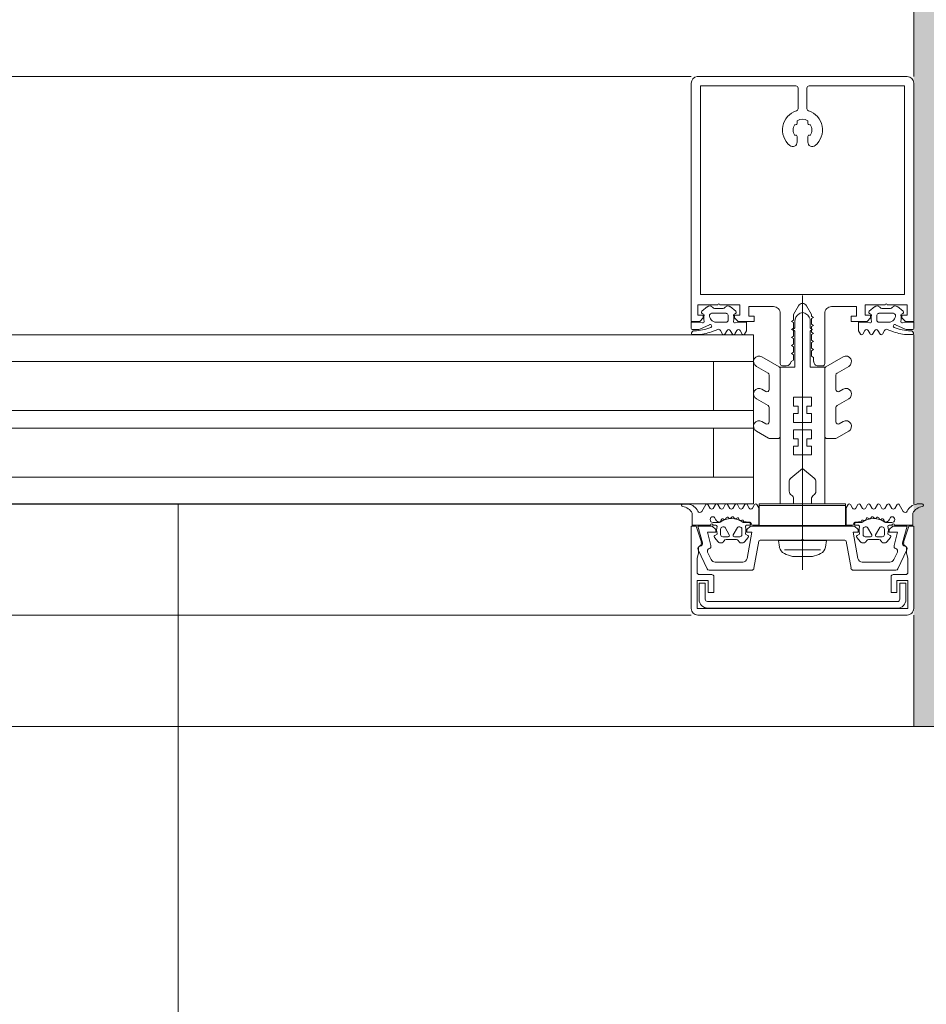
# Model space of a CAD drawing. Header units: centimetres. Extents: x -1737 to 22393, y -8842 to 3838.
# Tile 43 of 167: x 472 to 493, y 375 to 397. Entities that reach past the tile are written whole.
import ezdxf

# ---------------------------------------------------------------- set-up
doc = ezdxf.new("R2010")
doc.units = ezdxf.units.CM
for name, color, linetype, lineweight in [('A-AREA', 32, 'Continuous', 13), ('A-DETL-GENF', 92, 'Continuous', 9), ('A-GLAZ-CURT', 52, 'Continuous', 13), ('A-GLAZ-CWMG', 51, 'Continuous', 13), ('A-WALL', 113, 'Continuous', 13), ('A-WALL-IDEN', 211, 'Continuous', 13), ('A-WALL-PATT', 111, 'Continuous', 13)]:
    doc.layers.add(name, color=color, linetype=linetype, lineweight=lineweight)

# ---------------------------------------------------------------- blocks, each defined once
blk = doc.blocks.new('Schueco_FWS-Glazing1 - SI_38mm_TripGlz 2-2610034-3_piętro I __3_90 m_ - stan projektowany')
at = {"layer": 'A-GLAZ-CURT', "lineweight": 9}
for p, q in [((17.65, 0), (-17.65, 0)), ((-17.65, 0), (-17.65, -3.8)), ((17.65, -3.8), (17.65, 0)), ((-17.65, -3.8), (17.65, -3.8))]:
    blk.add_line(p, q, dxfattribs=at)
at = {"layer": 'A-GLAZ-CURT'}
for p, q in [((-17.65, -0.6), (17.65, -0.6)), ((-16.75, -0.6), (-16.75, -1.7)), ((16.75, -0.6), (16.75, -1.7)), ((-17.65, -1.7), (17.65, -1.7)), ((-17.65, -2.1), (17.65, -2.1)), ((-16.75, -2.1), (-16.75, -3.2)), ((16.75, -2.1), (16.75, -3.2)), ((-17.65, -3.2), (17.65, -3.2))]:
    blk.add_line(p, q, dxfattribs=at)
blk = doc.blocks.new('Rectangular Mullion - Schueco_FWS-50-SI_Tran_CovCap-20mm_Tran-55mm-2507536-3_piętro I __3_90 m_ - stan projektowany')
at = {"layer": 'A-GLAZ-CWMG', "lineweight": 9}
for p, q in [((487.377, 395.926), (454.877, 395.926)), ((454.877, 386.316), (487.377, 386.316)), ((454.877, 383.826), (487.377, 383.826))]:
    blk.add_line(p, q, dxfattribs=at)
blk = doc.blocks.new('Rectangular Mullion - SI_CovCap-20mm_Tran-55mm-V7-3_piętro I __3_90 m_ - stan projektowany')
at = {"layer": 'A-DETL-GENF'}
for p, q in [((2.366, 9.6), (-2.35, 9.6)), ((-2.5, 9.45), (-2.5, 7.8)), ((-2.5, 9.39), (-2.5, 4.79)), ((-2.29, 9.39), (-2.29, 4.79)), ((-0.1, 8.877), (-0.1, 9.34)), ((0.1, 9.34), (0.1, 8.877)), ((2.29, 9.39), (2.29, 4.79)), ((2.5, 7.8), (2.5, 9.451)), ((2.5, 9.39), (2.5, 4.79)), ((-0.12, 8.608), (-0.12, 8.547)), ((0.12, 8.547), (0.12, 8.608)), ((-0.12, 8.253), (-0.12, 8.128)), ((0.12, 8.128), (0.12, 8.253)), ((0, -1.485), (0, 4.678)), ((-2.26, 4.327), (-2.136, 4.43)), ((-1.623, 4.43), (-1.499, 4.327)), ((1.623, 4.43), (1.499, 4.327)), ((2.26, 4.327), (2.136, 4.43)), ((-2.221, 4.258), (-2.256, 4.278)), ((-2.043, 4.28), (-1.716, 4.28)), ((-2.022, 4.419), (-2.014, 4.409)), ((-1.975, 4.39), (-1.783, 4.39)), ((-1.745, 4.409), (-1.737, 4.419)), ((-1.669, 4.238), (-1.669, 4.13)), ((-1.503, 4.278), (-1.538, 4.258)), ((-0.501, 4.28), (-0.501, 3.15)), ((-0.076, 4.269), (-0.051, 4.283)), ((0.074, 4.269), (0.049, 4.283)), ((0.499, 3.15), (0.499, 4.28)), ((1.503, 4.278), (1.538, 4.258)), ((1.669, 4.238), (1.669, 4.13)), ((2.043, 4.28), (1.716, 4.28)), ((1.745, 4.409), (1.737, 4.419)), ((1.975, 4.39), (1.783, 4.39)), ((2.022, 4.419), (2.014, 4.409)), ((2.221, 4.258), (2.256, 4.278)), ((-2.088, 4.025), (-2.309, 3.927)), ((-1.717, 4.08), (-1.939, 4.08)), ((-0.176, 3.957), (-0.176, 4.096)), ((0.174, 3.957), (0.174, 4.096)), ((1.717, 4.08), (1.939, 4.08)), ((2.088, 4.025), (2.309, 3.927)), ((-2.35, 3.918), (-2.479, 3.918)), ((-2.372, 3.801), (-2.471, 3.801)), ((-1.904, 3.918), (-2.045, 3.865)), ((-1.795, 3.813), (-1.843, 3.896)), ((-1.695, 3.897), (-1.743, 3.813)), ((-1.575, 3.813), (-1.624, 3.897)), ((-1.475, 3.897), (-1.522, 3.816)), ((-1.354, 3.813), (-1.402, 3.897)), ((-0.211, 3.925), (-0.186, 3.94)), ((-0.186, 3.894), (-0.211, 3.908)), ((0.209, 3.925), (0.184, 3.94)), ((0.184, 3.894), (0.209, 3.908)), ((1.354, 3.813), (1.402, 3.897)), ((1.475, 3.897), (1.522, 3.816)), ((1.575, 3.813), (1.624, 3.897)), ((1.695, 3.897), (1.743, 3.813)), ((1.795, 3.813), (1.843, 3.896)), ((1.904, 3.918), (2.045, 3.865)), ((2.35, 3.918), (2.479, 3.918)), ((2.372, 3.801), (2.471, 3.801)), ((-0.913, 3.305), (-0.526, 3.081)), ((-0.451, 3.1), (-0.351, 3.1)), ((0.365, 3.1), (0.45, 3.1)), ((0.912, 3.305), (0.524, 3.081)), ((-0.776, 2.937), (-1.038, 3.088)), ((-0.751, 2.568), (-0.751, 2.894)), ((-0.501, 3.038), (-0.501, 1.517)), ((0.499, 3.038), (0.499, 1.517)), ((0.749, 2.568), (0.749, 2.894)), ((0.774, 2.937), (1.037, 3.088)), ((-0.913, 2.575), (-0.826, 2.524)), ((0.912, 2.575), (0.824, 2.524)), ((-0.776, 2.207), (-1.038, 2.358)), ((0.774, 2.207), (1.037, 2.358)), ((-0.751, 1.842), (-0.751, 2.164)), ((0.749, 1.842), (0.749, 2.164)), ((-0.913, 1.849), (-0.826, 1.799)), ((0.912, 1.849), (0.824, 1.799)), ((-0.762, 1.474), (-1.038, 1.633)), ((0.761, 1.474), (1.037, 1.633)), ((-0.551, 1.467), (-0.737, 1.467)), ((0.549, 1.467), (0.736, 1.467)), ((-0.301, 0.498), (-0.301, 0.283)), ((0.299, 0.498), (0.299, 0.283)), ((-2.599, -0.001), (-2.687, -0.001)), ((-2.175, -0.018), (-2.263, -0.17)), ((-2.073, -0.102), (-2.124, -0.017)), ((-1.955, -0.017), (-2.005, -0.102)), ((-1.853, -0.102), (-1.903, -0.017)), ((-1.736, -0.017), (-1.785, -0.102)), ((-1.634, -0.103), (-1.684, -0.017)), ((-1.516, -0.017), (-1.565, -0.102)), ((-1.414, -0.103), (-1.464, -0.017)), ((-1.296, -0.017), (-1.345, -0.103)), ((-1.196, -0.098), (-1.244, -0.017)), ((-1.075, -0.016), (-1.123, -0.099)), ((1.075, -0.016), (1.123, -0.099)), ((1.196, -0.098), (1.244, -0.017)), ((1.296, -0.017), (1.345, -0.103)), ((1.414, -0.103), (1.464, -0.017)), ((1.516, -0.017), (1.565, -0.102)), ((1.634, -0.103), (1.684, -0.017)), ((1.736, -0.017), (1.785, -0.102)), ((1.853, -0.102), (1.903, -0.017)), ((1.955, -0.017), (2.005, -0.102)), ((2.073, -0.102), (2.124, -0.017)), ((2.175, -0.018), (2.263, -0.17)), ((2.599, -0.001), (2.687, -0.001)), ((-1.882, -0.42), (-2.01, -0.42)), ((-1.975, -0.31), (-1.947, -0.359)), ((-1.828, -0.377), (-1.827, -0.362)), ((-1.786, -0.34), (-1.768, -0.351)), ((-1.722, -0.333), (-1.717, -0.32)), ((-1.668, -0.308), (-1.653, -0.322)), ((-1.605, -0.317), (-1.597, -0.304)), ((-1.546, -0.306), (-1.536, -0.323)), ((-1.487, -0.331), (-1.476, -0.321)), ((-1.427, -0.336), (-1.422, -0.356)), ((-1.379, -0.375), (-1.366, -0.368)), ((1.379, -0.375), (1.366, -0.368)), ((1.427, -0.336), (1.422, -0.356)), ((1.487, -0.331), (1.476, -0.321)), ((1.546, -0.306), (1.536, -0.323)), ((1.605, -0.317), (1.597, -0.304)), ((1.668, -0.308), (1.653, -0.322)), ((1.722, -0.333), (1.717, -0.32)), ((1.786, -0.34), (1.768, -0.351)), ((1.828, -0.377), (1.827, -0.362)), ((1.882, -0.42), (2.01, -0.42)), ((1.975, -0.31), (1.947, -0.359)), ((-2.01, -0.48), (-1.95, -0.48)), ((-1.84, -0.69), (-1.84, -0.57)), ((-1.79, -0.52), (-1.762, -0.52)), ((-1.736, -0.535), (-1.644, -0.695)), ((-1.556, -0.695), (-1.464, -0.535)), ((-1.438, -0.52), (-1.41, -0.52)), ((-1.36, -0.57), (-1.36, -0.69)), ((-1.249, -0.48), (-1.184, -0.48)), ((1.249, -0.48), (1.184, -0.48)), ((1.36, -0.57), (1.36, -0.69)), ((1.438, -0.52), (1.41, -0.52)), ((1.556, -0.695), (1.464, -0.535)), ((1.736, -0.535), (1.644, -0.695)), ((1.79, -0.52), (1.762, -0.52)), ((1.84, -0.69), (1.84, -0.57)), ((2.01, -0.48), (1.95, -0.48)), ((-1.978, -0.754), (-1.896, -0.851)), ((-1.67, -0.74), (-1.79, -0.74)), ((-1.715, -0.8), (-1.485, -0.8)), ((-1.41, -0.74), (-1.53, -0.74)), ((-1.304, -0.851), (-1.222, -0.754)), ((-1.09, -1.449), (-0.982, -0.84)), ((-0.953, -0.815), (-0.025, -0.815)), ((0.025, -0.815), (0.953, -0.815)), ((0.982, -0.84), (1.09, -1.449)), ((1.304, -0.851), (1.222, -0.754)), ((1.41, -0.74), (1.53, -0.74)), ((1.715, -0.8), (1.485, -0.8)), ((1.67, -0.74), (1.79, -0.74)), ((1.978, -0.754), (1.896, -0.851)), ((-2.344, -1.034), (-2.145, -1.461)), ((-2.055, -1.252), (-2.131, -1.089)), ((0.408, -1.036), (-0.408, -1.036)), ((2.131, -1.089), (2.055, -1.252)), ((2.145, -1.461), (2.344, -1.034)), ((-1.342, -1.31), (-1.964, -1.31)), ((-0.225, -1.183), (0.225, -1.183)), ((1.964, -1.31), (1.342, -1.31)), ((-2.1, -1.49), (-1.139, -1.49)), ((1.139, -1.49), (2.1, -1.49)), ((-2.32, -1.59), (-2.04, -1.59)), ((2.04, -1.59), (2.32, -1.59)), ((2.135, -2.195), (-2.135, -2.195)), ((-2.125, -2.345), (2.125, -2.345)), ((2.35, -2.5), (-2.35, -2.5))]:
    blk.add_line(p, q, dxfattribs=at)
at = {"layer": 'A-DETL-GENF', "flags": 128}
for points in [[(-0.15, 9.39), (-2.29, 9.39), (-2.29, 7.8)], [(2.29, 7.8), (2.29, 9.39), (0.15, 9.39)], [(-2.501, 4.9), (-2.501, 4.1), (-2.311, 4.1), (-2.231, 4.18), (-2.231, 4.24), (-2.351, 4.24), (-2.351, 4.47), (-1.906, 4.47)], [(-2.291, 4.9), (-2.291, 4.7), (2.289, 4.7), (2.289, 4.9)], [(1.904, 4.47), (2.349, 4.47), (2.349, 4.24), (2.23, 4.24), (2.23, 4.18), (2.31, 4.1), (2.499, 4.1), (2.499, 4.9)], [(-1.856, 4.47), (-1.411, 4.47), (-1.411, 4.24), (-1.53, 4.24), (-1.53, 4.18), (-1.45, 4.1), (-1.091, 4.1), (-1.091, 4.22), (-1.211, 4.22), (-1.211, 4.43), (-0.651, 4.43)], [(-0.251, 3.2), (-0.251, 3.29), (-0.201, 3.32), (-0.201, 3.441), (-0.251, 3.47), (-0.201, 3.499), (-0.201, 3.621), (-0.251, 3.65), (-0.201, 3.679), (-0.201, 3.801), (-0.251, 3.83), (-0.201, 3.859), (-0.201, 3.981), (-0.251, 4.01), (-0.201, 4.039), (-0.201, 4.161), (-0.251, 4.19), (-0.2, 4.219), (-0.2, 4.255), (-0.088, 4.45)], [(0.087, 4.45), (0.199, 4.255), (0.199, 4.129), (0.249, 4.1), (0.199, 4.071), (0.199, 3.949), (0.249, 3.92), (0.199, 3.891), (0.199, 3.769), (0.249, 3.74), (0.199, 3.711), (0.199, 3.589), (0.249, 3.56), (0.199, 3.531), (0.199, 3.409), (0.249, 3.38), (0.199, 3.351), (0.199, 3.23), (0.252, 3.2)], [(0.649, 4.43), (1.209, 4.43), (1.209, 4.22), (1.089, 4.22), (1.089, 4.1), (1.449, 4.1), (1.529, 4.18), (1.529, 4.24), (1.409, 4.24), (1.409, 4.47), (1.855, 4.47)], [(-0.265, 0.575), (-0.001, 0.797), (-0.001, 1.097), (-0.201, 1.097), (-0.201, 1.297), (-0.101, 1.297), (-0.101, 1.463), (-0.201, 1.463), (-0.201, 1.663), (-0.001, 1.663), (-0.001, 1.83), (-0.201, 1.83), (-0.201, 2.03), (-0.101, 2.03), (-0.101, 2.197), (-0.201, 2.197), (-0.201, 2.397), (-0.001, 2.397), (-0.001, 4.297), (-0.001, 2.397), (0.199, 2.397), (0.199, 2.197), (0.099, 2.197), (0.099, 2.03), (0.199, 2.03), (0.199, 1.83), (-0.001, 1.83), (-0.001, 1.663), (0.199, 1.663), (0.199, 1.463), (0.099, 1.463), (0.099, 1.297), (0.199, 1.297), (0.199, 1.097), (-0.001, 1.097), (-0.001, 0.797), (0.264, 0.575)], [(-2.499, 3.938), (-2.499, 4.08), (-2.298, 4.08), (-2.247, 4.067)], [(-1.512, 4.067), (-1.461, 4.08), (-1.259, 4.08), (-1.259, 3.888), (-1.302, 3.813)], [(1.512, 4.067), (1.461, 4.08), (1.259, 4.08), (1.259, 3.888), (1.302, 3.813)], [(2.499, 3.938), (2.499, 4.08), (2.298, 4.08), (2.247, 4.067)], [(-0.201, 0.11), (-0.201, -0.003), (-0.501, -0.003), (-0.501, 3.067), (-0.176, 3.067), (-0.176, 3.876)], [(0.199, 0.11), (0.199, -0.003), (0.499, -0.003), (0.499, 3.067), (0.174, 3.067), (0.174, 3.876)], [(-2.48, -0.211), (-2.48, -0.48), (-2.07, -0.48)], [(-1.115, -0.48), (-0.98, -0.48), (-0.98, -0.09), (-1.023, -0.016)], [(1.115, -0.48), (0.98, -0.48), (0.98, -0.09), (1.023, -0.016)], [(2.48, -0.211), (2.48, -0.48), (2.07, -0.48)], [(-1.203, -0.42), (-1.325, -0.42), (-1.322, -0.394), (-1.195, -0.41)], [(1.203, -0.42), (1.325, -0.42), (1.322, -0.394), (1.195, -0.41)], [(-2.5, -2.35), (-2.5, -0.5), (-2.39, -0.5), (-2.273, -0.858)], [(-2.058, -0.934), (-2.136, -0.64), (-1.95, -0.64), (-1.95, -0.58), (-2.03, -0.5), (-2.35, -0.5), (-2.25, -0.874)], [(1.244, -1.227), (1.14, -0.64), (1.25, -0.64), (1.25, -0.58), (1.17, -0.5), (-1.17, -0.5), (-1.25, -0.58), (-1.25, -0.64), (-1.14, -0.64), (-1.244, -1.227)], [(2.25, -0.874), (2.35, -0.5), (2.03, -0.5), (1.95, -0.58), (1.95, -0.64), (2.136, -0.64), (2.058, -0.934)], [(2.273, -0.858), (2.39, -0.5), (2.5, -0.5), (2.5, -2.35)], [(-1.92, -0.667), (-1.92, -0.68), (-1.97, -0.709)], [(-1.23, -0.709), (-1.28, -0.68), (-1.28, -0.667)], [(0.52, -0.974), (0.54, -0.821), (-0.54, -0.821), (-0.52, -0.974)], [(1.23, -0.709), (1.28, -0.68), (1.28, -0.667)], [(1.92, -0.667), (1.92, -0.68), (1.97, -0.709)], [(-2.34, -1.001), (-2.34, -1.106), (-2.37, -1.224), (-2.37, -1.539)], [(2.37, -1.54), (2.37, -1.224), (2.34, -1.106), (2.34, -1.001)], [(-1.99, -1.64), (-1.99, -1.99), (-2.12, -1.99), (-2.12, -1.72), (-2.37, -1.72), (-2.37, -2.35), (2.37, -2.35), (2.37, -1.72), (2.12, -1.72), (2.12, -1.99), (1.99, -1.99), (1.99, -1.64)], [(-2.185, -2.145), (-2.185, -1.785), (-2.325, -1.785), (-2.325, -2.145)], [(2.325, -2.145), (2.325, -1.785), (2.185, -1.785), (2.185, -2.145)]]:
    blk.add_lwpolyline(points, dxfattribs=at)
for points in [[(0.97, 0), (-0.97, 0), (-0.97, -0.04), (0.97, -0.04)], [(0.97, -0.04), (-0.97, -0.04), (-0.97, -0.49), (0.97, -0.49)]]:
    blk.add_lwpolyline(points, close=True, dxfattribs=at)
at = {"layer": 'A-DETL-GENF'}
for centre, radius, start, end in [((-2.35, 9.45), 0.15, 90.0003, 179.9997), ((2.35, 9.451), 0.15, 0.1055, 83.878), ((-0.15, 9.34), 0.05, 0.0077, 89.9923), ((0.15, 9.34), 0.05, 89.9791, 180.0209), ((-0.15, 8.877), 0.05, 287.4982, 0), ((0.15, 8.877), 0.05, 180, 252.583), ((0, 8.4), 0.45, 107.4982, 231.0552), ((0, 8.4), 0.24, 60, 120), ((0, 8.4), 0.45, 308.9448, 72.583), ((0, 8.4), 0.21, 143.7768, 216.2232), ((-0.15, 8.547), 0.03, 229.6807, 0), ((0.15, 8.547), 0.03, 180, 310.3193), ((0, 8.4), 0.21, 323.7768, 36.2232), ((-0.15, 8.253), 0.03, 0, 130.3193), ((0.15, 8.253), 0.03, 49.6807, 180), ((-0.22, 8.128), 0.1, 231.0552, 0), ((0.22, 8.128), 0.1, 180, 308.9448), ((-2.085, 4.368), 0.08, 38.8475, 129.685), ((-1.881, 4.465), 0.0255, 12.35, 167.65), ((-1.674, 4.368), 0.08, 50.315, 141.1528), ((-0.65, 4.28), 0.15, 359.9706, 90.0294), ((0, 4.401), 0.1, 28.7984, 151.2016), ((0.649, 4.28), 0.15, 89.9706, 180.0294), ((1.674, 4.368), 0.08, 38.8472, 129.685), ((1.88, 4.465), 0.0255, 12.35, 167.65), ((2.085, 4.368), 0.08, 50.315, 141.1525), ((-2.241, 4.304), 0.03, 128.5798, 239.9915), ((-2.231, 4.24), 0.02, 346.6587, 60.0171), ((-1.942, 4.172), 0.277, 166.6587, 194.3746), ((-1.94, 4.228), 0.148, 172.4164, 270.2404), ((-2.04, 4.23), 0.0496, 92.7559, 159.6878), ((-1.975, 4.44), 0.05, 218.8475, 270), ((-1.783, 4.44), 0.05, 270, 321.1528), ((-1.719, 4.23), 0.0499, 9.2263, 86.9893), ((-1.817, 4.172), 0.277, 345.6254, 13.341), ((-1.528, 4.24), 0.02, 119.9847, 193.341), ((-1.518, 4.304), 0.03, 300.0085, 51.4202), ((0.024, 4.096), 0.2, 120, 180), ((-0.001, 4.197), 0.1, 90, 120), ((-0.001, 4.197), 0.1, 60, 90), ((-0.026, 4.096), 0.2, 360, 60), ((1.518, 4.304), 0.03, 128.5798, 239.9915), ((1.528, 4.24), 0.02, 346.659, 60.0153), ((1.817, 4.172), 0.277, 166.659, 194.3746), ((1.719, 4.23), 0.0499, 93.0107, 170.7737), ((1.783, 4.44), 0.05, 218.8472, 270), ((1.94, 4.228), 0.148, 269.7596, 7.5836), ((1.975, 4.44), 0.05, 270, 321.1525), ((2.04, 4.23), 0.0496, 20.3122, 87.2441), ((1.942, 4.172), 0.277, 345.6254, 13.3413), ((2.231, 4.24), 0.02, 119.9829, 193.3413), ((2.241, 4.304), 0.03, 300.0085, 51.4202), ((-2.239, 4.096), 0.03, 255.4027, 14.3746), ((-2.074, 3.995), 0.0337, 293.0035, 114), ((-1.72, 4.13), 0.0502, 273.3323, 359.7322), ((-1.52, 4.096), 0.03, 165.6254, 284.5942), ((1.52, 4.096), 0.03, 255.4058, 14.3746), ((1.72, 4.13), 0.0502, 180.2678, 266.6677), ((2.074, 3.995), 0.0337, 66, 246.9965), ((2.239, 4.096), 0.03, 165.6254, 284.5973), ((-2.479, 3.938), 0.02, 180.0007, 269.9993), ((-2.434, 3.831), 0.059, 88.5974, 194.6036), ((-2.471, 3.821), 0.02, 194.6036, 270), ((-2.426, 4.822), 0.933, 269.587, 293.0035), ((-2.398, 4.798), 0.997, 271.4989, 290.69), ((-2.35, 4.018), 0.1, 270.0001, 294), ((-1.887, 3.871), 0.05, 30.069, 110.536), ((-1.769, 3.828), 0.03, 210.0871, 329.9129), ((-1.66, 3.878), 0.0402, 27.7922, 152.3701), ((-1.549, 3.828), 0.0299, 210.122, 335.064), ((-1.439, 3.877), 0.0414, 28.176, 151.824), ((-1.328, 3.828), 0.0301, 210.1258, 329.8742), ((-0.206, 3.917), 0.01, 120.0303, 239.9802), ((-0.196, 3.957), 0.02, 300.0303, 360), ((-0.196, 3.876), 0.02, 360, 59.9802), ((0.194, 3.957), 0.02, 180, 239.9697), ((0.194, 3.876), 0.02, 120.0198, 180), ((0.204, 3.917), 0.01, 300.0198, 59.9697), ((1.328, 3.828), 0.0301, 210.1258, 329.8742), ((1.439, 3.877), 0.0414, 28.176, 151.824), ((1.549, 3.828), 0.0299, 204.936, 329.878), ((1.66, 3.878), 0.0402, 27.6299, 152.2078), ((1.769, 3.828), 0.03, 210.0871, 329.9129), ((1.887, 3.871), 0.05, 69.464, 149.931), ((2.398, 4.798), 0.997, 249.31, 268.5011), ((2.426, 4.822), 0.933, 246.9965, 270.413), ((2.35, 4.018), 0.1, 246, 269.9999), ((2.434, 3.831), 0.059, 345.3964, 91.4026), ((2.471, 3.821), 0.02, 270, 345.3964), ((2.479, 3.938), 0.02, 270.0007, 359.9993), ((-0.976, 3.197), 0.125, 60, 240), ((0.974, 3.197), 0.125, 300, 120), ((-0.451, 3.15), 0.05, 179.9899, 270.0101), ((-0.351, 3.2), 0.0999, 269.9704, 0.0296), ((0.375, 3.225), 0.126, 191.5693, 265.5931), ((0.449, 3.15), 0.05, 270.9313, 359.9852), ((-0.801, 2.894), 0.05, 360, 60), ((-0.551, 3.038), 0.05, 360, 60), ((0.549, 3.038), 0.05, 120, 180), ((0.799, 2.894), 0.05, 120, 180), ((-0.976, 2.467), 0.125, 60, 240), ((-0.801, 2.568), 0.05, 240, 360), ((0.799, 2.568), 0.05, 180, 300), ((0.974, 2.467), 0.125, 300, 120), ((-0.801, 2.164), 0.05, 360, 60), ((0.799, 2.164), 0.05, 120, 180), ((-0.976, 1.741), 0.125, 60, 240), ((-0.801, 1.842), 0.05, 240, 360), ((0.799, 1.842), 0.05, 180, 300), ((0.974, 1.741), 0.125, 300, 120), ((-0.737, 1.517), 0.05, 240, 270), ((-0.551, 1.517), 0.05, 270, 360), ((0.549, 1.517), 0.05, 180, 270), ((0.736, 1.517), 0.05, 270, 300), ((-0.201, 0.498), 0.1, 130, 180), ((0.199, 0.498), 0.1, 0, 50), ((-0.201, 0.283), 0.1, 180, 240), ((0.199, 0.283), 0.1, 300, 360), ((-0.301, 0.11), 0.1, 360, 60), ((0.299, 0.11), 0.1, 120, 180), ((-2.687, -0.031), 0.03, 89.9022, 261.6433), ((-2.733, -0.343), 0.286, 27.5921, 81.6433), ((-2.599, -0.201), 0.2, 80.4545, 89.9022), ((-2.614, -0.291), 0.291, 25.3637, 80.4545), ((-2.306, -0.145), 0.05, 205.3637, 330.1649), ((-2.149, -0.033), 0.03, 30.7154, 150.1649), ((-2.039, -0.078), 0.0417, 215.132, 324.868), ((-1.929, -0.032), 0.03, 30.5887, 149.5346), ((-1.819, -0.078), 0.0415, 215.012, 324.988), ((-1.71, -0.032), 0.03, 30.1448, 149.5346), ((-1.6, -0.077), 0.043, 217.8436, 323.8234), ((-1.49, -0.032), 0.03, 30.3449, 149.5346), ((-1.38, -0.079), 0.0419, 215.4665, 324.6999), ((-1.27, -0.033), 0.03, 30.3446, 149.7685), ((-1.159, -0.08), 0.0416, 206.9541, 331.568), ((-1.049, -0.031), 0.03, 29.7965, 150.132), ((1.049, -0.031), 0.03, 29.868, 150.2035), ((1.159, -0.08), 0.0416, 208.432, 333.0459), ((1.27, -0.033), 0.03, 30.2315, 149.6554), ((1.38, -0.079), 0.0419, 215.3001, 324.5335), ((1.49, -0.032), 0.03, 30.4654, 149.6551), ((1.6, -0.077), 0.043, 216.1766, 322.1564), ((1.71, -0.032), 0.03, 30.4654, 149.8552), ((1.819, -0.078), 0.0415, 215.012, 324.988), ((1.929, -0.032), 0.03, 30.4654, 149.4113), ((2.039, -0.078), 0.0417, 215.132, 324.868), ((2.149, -0.033), 0.03, 29.8351, 149.2846), ((2.306, -0.145), 0.05, 209.8351, 334.6363), ((2.614, -0.291), 0.291, 99.5455, 154.6363), ((2.733, -0.343), 0.286, 98.3567, 152.4079), ((2.599, -0.201), 0.2, 90.0978, 99.5455), ((2.687, -0.031), 0.03, 278.3567, 90.0978), ((-2.01, -0.355), 0.065, 90, 270), ((-2.01, -0.33), 0.04, 29.9937, 90), ((-1.861, -0.309), 0.1, 210.0023, 269.1728), ((-1.882, -0.37), 0.05, 270, 305.0779), ((-1.862, -0.375), 0.0339, 269.1783, 356.9975), ((-1.6, -0.771), 0.44, 54.1588, 125.0779), ((-1.8, -0.364), 0.0272, 60.011, 176.9853), ((-1.752, -0.323), 0.0316, 240.007, 341.9967), ((-1.689, -0.329), 0.03, 45.0005, 162.0009), ((-1.631, -0.299), 0.0316, 224.991, 327.0104), ((-1.572, -0.321), 0.03, 30.0003, 146.9985), ((-1.508, -0.307), 0.0316, 210.0026, 311.9974), ((-1.456, -0.343), 0.03, 14.9955, 132.0028), ((-1.393, -0.348), 0.03, 195.0015, 296.9968), ((-1.352, -0.394), 0.03, 0.0112, 116.991), ((-1.325, -0.39), 0.03, 234.1588, 270), ((-1.203, -0.453), 0.033, 305.0901, 90), ((-1.195, -0.46), 0.05, 7.1737, 90.0088), ((1.195, -0.46), 0.05, 89.9912, 172.8263), ((1.203, -0.453), 0.033, 90, 234.9099), ((1.352, -0.394), 0.03, 63.009, 179.9888), ((1.325, -0.39), 0.03, 270, 305.8412), ((1.6, -0.771), 0.44, 54.9221, 125.8412), ((1.393, -0.348), 0.03, 243.0032, 344.9985), ((1.456, -0.343), 0.03, 47.9972, 165.0045), ((1.508, -0.307), 0.0316, 228.0026, 329.9974), ((1.572, -0.321), 0.03, 33.0015, 149.9997), ((1.631, -0.299), 0.0316, 212.9896, 315.009), ((1.689, -0.329), 0.03, 17.9991, 134.9995), ((1.752, -0.323), 0.0316, 198.0033, 299.993), ((1.8, -0.364), 0.0272, 3.0147, 119.989), ((1.862, -0.375), 0.0339, 183.0025, 270.8217), ((1.882, -0.37), 0.05, 234.9221, 270), ((1.861, -0.309), 0.1, 270.8272, 329.9977), ((2.01, -0.33), 0.04, 90, 150.0063), ((2.01, -0.355), 0.065, 270, 90), ((-2.04, -0.48), 0.03, 0, 180), ((-1.95, -0.51), 0.03, 0.0185, 89.0948), ((-1.616, -0.589), 0.314, 165.4979, 194.5021), ((-1.79, -0.57), 0.05, 89.9897, 180.0103), ((-1.762, -0.55), 0.03, 29.9936, 90.0121), ((-1.438, -0.55), 0.03, 89.9893, 150.005), ((-1.41, -0.57), 0.05, 0.009, 89.991), ((-1.584, -0.589), 0.314, 345.517, 13.1975), ((-1.249, -0.51), 0.03, 90, 193.1975), ((-1.115, -0.45), 0.03, 187.1885, 269.997), ((1.115, -0.45), 0.03, 270.003, 352.8115), ((1.249, -0.51), 0.03, 346.8025, 90), ((1.584, -0.589), 0.314, 166.8025, 194.483), ((1.41, -0.57), 0.05, 90.009, 179.991), ((1.438, -0.55), 0.03, 29.995, 90.0107), ((1.762, -0.55), 0.03, 89.9879, 150.0064), ((1.79, -0.57), 0.05, 359.9897, 90.0103), ((1.95, -0.51), 0.03, 90.9052, 179.9815), ((1.616, -0.589), 0.314, 345.4979, 14.5021), ((2.04, -0.48), 0.03, 0, 180), ((-2.34, -0.88), 0.07, 300.0064, 18), ((-2.308, -0.89), 0.06, 278.4417, 15), ((-1.955, -0.735), 0.03, 120.0049, 219.9897), ((-1.835, -0.8), 0.08, 219.9967, 337.3844), ((-1.79, -0.69), 0.05, 179.9899, 270.0101), ((-1.715, -0.85), 0.05, 90.0003, 157.3776), ((-1.67, -0.71), 0.03, 269.9936, 30.0024), ((-1.53, -0.71), 0.03, 150.0027, 270.0013), ((-1.485, -0.85), 0.05, 22.6209, 90.0012), ((-1.365, -0.8), 0.08, 202.6228, 319.9969), ((-1.41, -0.69), 0.05, 270.0092, 359.9908), ((-1.245, -0.735), 0.03, 319.9887, 60.0017), ((-0.953, -0.845), 0.03, 90, 170), ((0, -0.821), 0.0256, 12.6804, 167.3196), ((0.953, -0.845), 0.03, 10, 90), ((1.245, -0.735), 0.03, 119.9983, 220.0113), ((1.365, -0.8), 0.08, 220.0031, 337.3772), ((1.41, -0.69), 0.05, 180.0092, 269.9908), ((1.485, -0.85), 0.05, 89.9988, 157.3791), ((1.53, -0.71), 0.03, 269.9987, 29.9973), ((1.67, -0.71), 0.03, 149.9976, 270.0064), ((1.715, -0.85), 0.05, 22.6224, 89.9997), ((1.835, -0.8), 0.08, 202.6156, 320.0033), ((1.79, -0.69), 0.05, 269.9899, 0.0101), ((1.955, -0.735), 0.03, 320.0103, 59.9951), ((2.308, -0.89), 0.06, 165, 261.5583), ((2.34, -0.88), 0.07, 162, 239.9983), ((-2.29, -1.009), 0.06, 98.4417, 205), ((-2.27, -1.001), 0.07, 120.0064, 180), ((-2.077, -1.064), 0.06, 108.8192, 205), ((-2.116, -0.95), 0.06, 288.8192, 15), ((-0.307, -0.921), 0.22, 193.9707, 242.728), ((0.307, -0.921), 0.22, 297.2746, 346.0268), ((2.116, -0.95), 0.06, 165, 251.1808), ((2.077, -1.064), 0.06, 335, 71.1808), ((2.29, -1.009), 0.06, 335, 81.5583), ((2.27, -1.001), 0.07, 0, 59.9983), ((-1.964, -1.21), 0.1, 205, 270), ((-1.342, -1.21), 0.1, 270, 350), ((0, -0.291), 0.921, 243.7078, 255.8284), ((0, -0.291), 0.92, 284.1683, 296.293), ((1.342, -1.21), 0.1, 190, 270), ((1.964, -1.21), 0.1, 270, 335), ((-2.319, -1.539), 0.0512, 180.5709, 268.6482), ((-2.1, -1.44), 0.05, 205, 270), ((-1.139, -1.44), 0.05, 270, 350), ((1.139, -1.44), 0.05, 190, 270), ((2.1, -1.44), 0.05, 270, 335), ((2.32, -1.54), 0.0498, 269.8262, 0.1735), ((-2.04, -1.64), 0.05, 0, 90.0001), ((2.04, -1.64), 0.05, 89.9981, 180.0017), ((-2.125, -2.145), 0.2, 179.9718, 270.0352), ((-2.135, -2.145), 0.0499, 179.8796, 270.0225), ((2.125, -2.144), 0.2, 270.0295, 359.9723), ((2.135, -2.144), 0.0501, 270.0875, 359.9336), ((-2.35, -2.35), 0.15, 179.9938, 270.0062), ((2.35, -2.35), 0.15, 270.0494, 359.9506)]:
    blk.add_arc(centre, radius, start, end, dxfattribs=at)

msp = doc.modelspace()

# ---------------------------------------------------------------- hatches: boundary and pattern name
at = {"layer": 'A-WALL-PATT'}
h = msp.add_hatch(color=9, dxfattribs=at)
h.paths.add_polyline_path([(21.877, 381.326), (21.877, 394.326), (16.877, 394.326), (16.877, 419.326), (7.377, 419.326), (7.377, 388.326), (-32.623, 388.326), (-32.623, 419.326), (-42.123, 419.326), (-42.123, 394.326), (-47.123, 394.326), (-47.123, 381.326), (16.877, 381.326)], flags=0)
h.paths.add_polyline_path([(-392.123, 381.326), (-392.123, 394.326), (-397.123, 394.326), (-397.123, 419.326), (-399.623, 419.326), (-399.623, 400.326), (-411.623, 400.326), (-411.623, 419.326), (-456.123, 419.326), (-456.123, 394.326), (-461.123, 394.326), (-461.123, 381.326), (-397.123, 381.326)], flags=0)
h.paths.add_polyline_path([(495.977, 381.326), (530.377, 381.326), (530.377, 419.326), (492.377, 419.326), (492.377, 381.326)], flags=0)
h.paths.add_polyline_path([(-592.623, 381.326), (-542.123, 381.326), (-542.123, 394.326), (-547.123, 394.326), (-547.123, 419.326), (-592.623, 419.326), (-592.623, 388.326), (-632.623, 388.326), (-632.623, 419.326), (-1192.623, 419.326), (-1192.623, 388.326), (-1201.623, 388.326), (-1201.623, 381.326), (-632.623, 381.326)], flags=0)
h.paths.add_polyline_path([(299.493, 381.326), (302.377, 381.326), (302.355, 419.326), (197.877, 419.326), (197.877, 394.326), (192.877, 394.326), (192.877, 381.326), (253.13, 381.326)], flags=0)

# ---------------------------------------------------------------- linework, layer by layer
at = {"layer": 'A-AREA', "lineweight": 9}
msp.add_line((364.043, 381.326), (492.377, 381.326), dxfattribs=at)
at = {"layer": 'A-WALL', "lineweight": 9}
for p, q in [((492.377, 419.326), (492.377, 395.926)), ((492.377, 390.126), (492.377, 386.326)), ((492.377, 383.826), (492.377, 381.326)), ((492.377, 381.326), (614.377, 381.326))]:
    msp.add_line(p, q, dxfattribs=at)
at = {"layer": 'A-WALL-IDEN'}
msp.add_line((475.851, 386.326), (475.851, 335.616), dxfattribs=at)

# ---------------------------------------------------------------- block references
at = {"layer": 'A-GLAZ-CURT', "lineweight": 9, "rotation": 180}
msp.add_blockref('Schueco_FWS-Glazing1 - SI_38mm_TripGlz 2-2610034-3_piętro I __3_90 m_ - stan projektowany', (471.127, 386.326), dxfattribs=at)
at = {"layer": 'A-GLAZ-CWMG', "lineweight": 9}
msp.add_blockref('Rectangular Mullion - Schueco_FWS-50-SI_Tran_CovCap-20mm_Tran-55mm-2507536-3_piętro I __3_90 m_ - stan projektowany', (0, 0), dxfattribs=at)
at = {"layer": 'A-GLAZ-CWMG', "lineweight": 9, "extrusion": (0, 0, -1)}
msp.add_blockref('Rectangular Mullion - SI_CovCap-20mm_Tran-55mm-V7-3_piętro I __3_90 m_ - stan projektowany', (-489.877, 386.326), dxfattribs=at)

doc.saveas('drawing.dxf')
